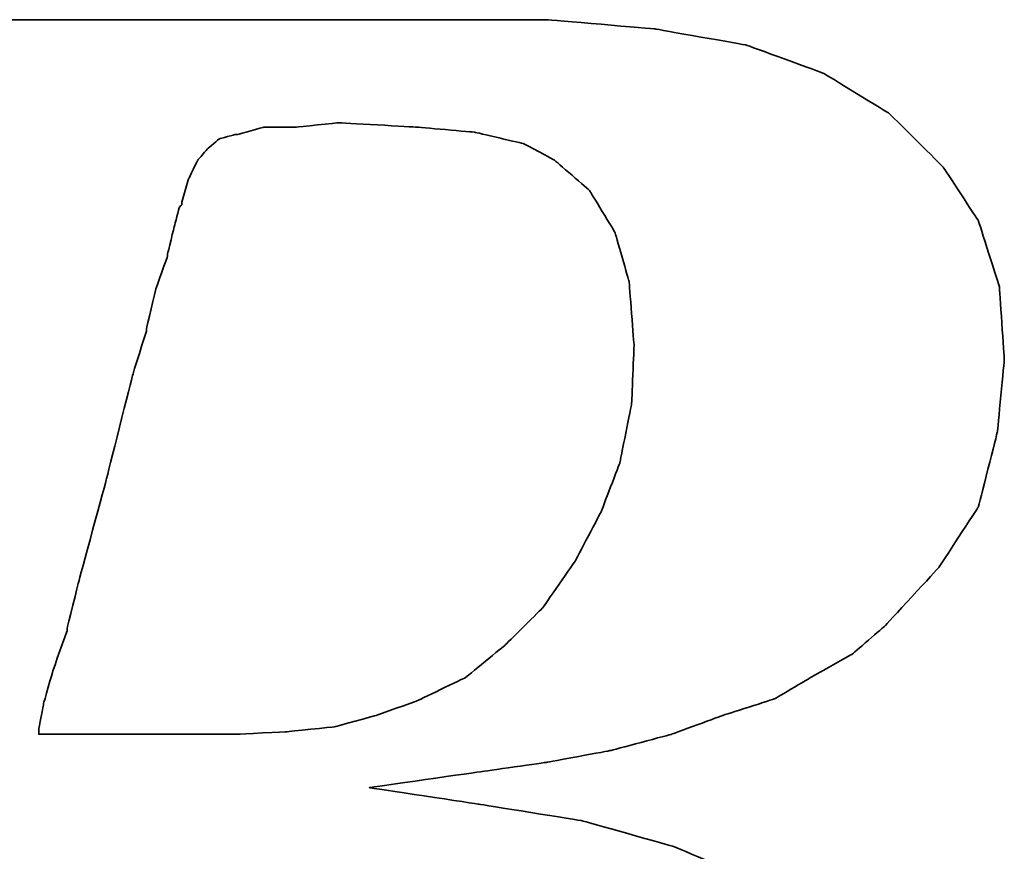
# Model space of a CAD drawing. Header units: millimetres. Extents: x -227 to 3135, y -1502 to 860.
# Tile 31 of 256: x 17.27 to 19.76, y -1472.78 to -1470.68. Entities that reach past the tile are written whole.
import ezdxf

# ---------------------------------------------------------------- set-up
doc = ezdxf.new("R2010")
doc.units = ezdxf.units.MM
doc.layers.add('DIM', color=4, linetype='CONTINUOUS')
doc.layers.add('layer 1', color=7, linetype='CONTINUOUS')

# ---------------------------------------------------------------- blocks, each defined once
blk = doc.blocks.new('TBI MOTION logo(完整正式版)')
at = {"layer": 'layer 1', "color": 22, "lineweight": 35}
for points, knots in [([(-64.65375, -6.86375), (-64.65375, -6.86375), (-64.84375, -7.29625), (-64.84375, -7.29625), (-64.84375, -7.29625), (-64.84375, -7.29625), (-64.86875, -7.34375), (-64.86875, -7.34375), (-64.86875, -7.34375), (-64.86875, -7.34375), (-64.86875, -7.36875), (-64.86875, -7.36875), (-64.86875, -7.36875), (-64.86875, -7.36875), (-65.15375, -7.65375), (-65.15375, -7.65375), (-65.15375, -7.65375), (-65.15375, -7.65375), (-65.17875, -7.65375), (-65.17875, -7.65375), (-65.17875, -7.65375), (-65.17875, -7.65375), (-65.20375, -7.67875), (-65.20375, -7.67875), (-65.20375, -7.67875), (-65.20375, -7.67875), (-65.58875, -7.87125), (-65.58875, -7.87125), (-65.58875, -7.87125), (-65.58875, -7.87125), (-65.63375, -7.87125), (-65.63375, -7.87125), (-65.63375, -7.87125), (-65.63375, -7.87125), (-65.65875, -7.89375), (-65.65875, -7.89375), (-65.65875, -7.89375), (-65.65875, -7.89375), (-66.09375, -7.94375), (-66.09375, -7.94375), (-66.09375, -7.94375), (-66.09375, -7.94375), (-66.11375, -7.94375), (-66.11375, -7.94375), (-66.11375, -7.94375), (-66.11375, -7.94375), (-66.16375, -7.94375), (-66.16375, -7.94375), (-66.16375, -7.94375), (-66.16375, -7.94375), (-66.30875, -7.94375), (-66.30875, -7.94375), (-66.30875, -7.94375), (-66.30875, -7.94375), (-66.69375, -7.94375), (-66.69375, -7.94375), (-66.69375, -7.94375), (-66.69375, -7.94375), (-67.07375, -7.94375), (-67.07375, -7.94375), (-67.07375, -7.94375), (-67.07375, -7.94375), (-67.12375, -7.94375), (-67.12375, -7.94375), (-67.12375, -7.94375), (-67.12375, -7.94375), (-67.12375, -7.96625), (-67.12375, -7.96625), (-67.12375, -7.96625), (-67.12375, -7.96625), (-67.14875, -7.99125), (-67.14875, -7.99125), (-67.14875, -7.99125), (-67.14875, -7.99125), (-67.24375, -8.34875), (-67.24375, -8.34875), (-67.24375, -8.34875), (-67.24375, -8.34875), (-67.31375, -8.68625), (-67.31375, -8.68625), (-67.31375, -8.68625), (-67.31375, -8.68625), (-67.26875, -8.68625), (-67.26875, -8.68625), (-67.26875, -8.68625), (-67.26875, -8.68625), (-67.07375, -8.68625), (-67.07375, -8.68625), (-67.07375, -8.68625), (-67.07375, -8.68625), (-66.54875, -8.68625), (-66.54875, -8.68625), (-66.54875, -8.68625), (-66.54875, -8.68625), (-65.82625, -8.68625), (-65.82625, -8.68625), (-65.82625, -8.68625), (-65.82625, -8.68625), (-65.01375, -8.68625), (-65.01375, -8.68625), (-65.01375, -8.68625), (-65.01375, -8.68625), (-64.05375, -8.68625), (-64.05375, -8.68625), (-64.05375, -8.68625), (-64.05375, -8.68625), (-62.08375, -8.68625), (-62.08375, -8.68625), (-62.08375, -8.68625), (-62.08375, -8.68625), (-60.06875, -8.68625), (-60.06875, -8.68625), (-60.06875, -8.68625), (-60.06875, -8.68625), (-59.10875, -8.68625), (-59.10875, -8.68625), (-59.10875, -8.68625), (-59.10875, -8.68625), (-58.29375, -8.68625), (-58.29375, -8.68625), (-58.29375, -8.68625), (-58.29375, -8.68625), (-57.57375, -8.68625), (-57.57375, -8.68625), (-57.57375, -8.68625), (-57.57375, -8.68625), (-57.04875, -8.68625), (-57.04875, -8.68625), (-57.04875, -8.68625), (-57.04875, -8.68625), (-56.85375, -8.68625), (-56.85375, -8.68625), (-56.85375, -8.68625), (-56.85375, -8.68625), (-56.70875, -8.68625), (-56.70875, -8.68625), (-56.70875, -8.68625), (-56.70875, -8.68625), (-56.61375, -8.68625), (-56.61375, -8.68625), (-56.61375, -8.68625), (-56.61375, -8.68625), (-56.56875, -8.68625), (-56.56875, -8.68625), (-56.56875, -8.68625), (-56.56875, -8.68625), (-55.65375, -8.63875), (-55.65375, -8.63875), (-55.65375, -8.63875), (-55.65375, -8.63875), (-54.76875, -8.51875), (-54.76875, -8.51875), (-54.76875, -8.51875), (-54.76875, -8.51875), (-53.90375, -8.30375), (-53.90375, -8.30375), (-53.90375, -8.30375), (-53.90375, -8.30375), (-53.08875, -8.03875), (-53.08875, -8.03875), (-53.08875, -8.03875), (-53.08875, -8.03875), (-52.34375, -7.65375), (-52.34375, -7.65375), (-52.34375, -7.65375), (-52.34375, -7.65375), (-51.69875, -7.29625), (-51.69875, -7.29625), (-51.69875, -7.29625), (-51.69875, -7.29625), (-51.21875, -6.91125), (-51.21875, -6.91125), (-51.21875, -6.91125), (-51.21875, -6.91125), (-50.83375, -6.50375), (-50.83375, -6.50375), (-50.83375, -6.50375), (-50.83375, -6.50375), (-50.44875, -5.94875), (-50.44875, -5.94875), (-50.44875, -5.94875), (-50.44875, -5.94875), (-50.13875, -5.30375), (-50.13875, -5.30375), (-50.13875, -5.30375), (-50.13875, -5.30375), (-49.99375, -4.65375), (-49.99375, -4.65375), (-49.99375, -4.65375), (-49.99375, -4.65375), (-49.92375, -3.98375), (-49.92375, -3.98375), (-49.92375, -3.98375), (-49.92375, -3.98375), (-49.99375, -3.19374), (-49.99375, -3.19374), (-49.99375, -3.19374), (-49.99375, -3.19374), (-50.23374, -2.44874), (-50.23374, -2.44874), (-50.23374, -2.44874), (-50.23374, -2.44874), (-50.59375, -1.87374), (-50.59375, -1.87374), (-50.59375, -1.87374), (-50.59375, -1.87374), (-51.09875, -1.31874), (-51.09875, -1.31874), (-51.09875, -1.31874), (-51.09875, -1.31874), (-51.74375, -0.81875), (-51.74375, -0.81875), (-51.74375, -0.81875), (-51.74375, -0.81875), (-52.53875, -0.48125), (-52.53875, -0.48125), (-52.53875, -0.48125), (-52.53875, -0.48125), (-53.47375, -0.21875), (-53.47375, -0.21875), (-53.47375, -0.21875), (-53.47375, -0.21875), (-54.52875, -0.04874), (-54.52875, -0.04874), (-54.52875, -0.04874), (-54.52875, -0.04874), (-55.65375, 0.12125), (-55.65375, 0.12125), (-55.65375, 0.12125), (-55.65375, 0.12125), (-54.50375, 0.28624), (-54.50375, 0.28624), (-54.50375, 0.28624), (-54.50375, 0.28624), (-53.83375, 0.38124), (-53.83375, 0.38124), (-53.83375, 0.38124), (-53.83375, 0.38124), (-53.18375, 0.50125), (-53.18375, 0.50125), (-53.18375, 0.50125), (-53.18375, 0.50125), (-52.55875, 0.66874), (-52.55875, 0.66874), (-52.55875, 0.66874), (-52.55875, 0.66874), (-52.03375, 0.86124), (-52.03375, 0.86124), (-52.03375, 0.86124), (-52.03375, 0.86124), (-51.50374, 1.03124), (-51.50374, 1.03124), (-51.50374, 1.03124), (-51.50374, 1.03124), (-51.09875, 1.27125), (-51.09875, 1.27125), (-51.09875, 1.27125), (-51.09875, 1.27125), (-50.71375, 1.48624), (-50.71375, 1.48624), (-50.71375, 1.48624), (-50.71375, 1.48624), (-50.37625, 1.77625), (-50.37625, 1.77625), (-50.37625, 1.77625), (-50.37625, 1.77625), (-49.82375, 2.37625), (-49.82375, 2.37625), (-49.82375, 2.37625), (-49.82375, 2.37625), (-49.41875, 2.99625), (-49.41875, 2.99625), (-49.41875, 2.99625), (-49.41875, 2.99625), (-49.22375, 3.76625), (-49.22375, 3.76625), (-49.22375, 3.76625), (-49.22375, 3.76625), (-49.15375, 4.50874), (-49.15375, 4.50874), (-49.15375, 4.50874), (-49.15375, 4.50874), (-49.20375, 5.25125), (-49.20375, 5.25125), (-49.20375, 5.25125), (-49.20375, 5.25125), (-49.41875, 5.92625), (-49.41875, 5.92625), (-49.41875, 5.92625), (-49.41875, 5.92625), (-49.77875, 6.47625), (-49.77875, 6.47625), (-49.77875, 6.47625), (-49.77875, 6.47625), (-50.33125, 7.02624), (-50.33125, 7.02624), (-50.33125, 7.02624), (-50.33125, 7.02624), (-51.00125, 7.43625), (-51.00125, 7.43625), (-51.00125, 7.43625), (-51.00125, 7.43625), (-51.79375, 7.72625), (-51.79375, 7.72625), (-51.79375, 7.72625), (-51.79375, 7.72625), (-52.72875, 7.89124), (-52.72875, 7.89124), (-52.72875, 7.89124), (-52.72875, 7.89124), (-53.83375, 7.98625), (-53.83375, 7.98625), (-53.83375, 7.98625), (-53.83375, 7.98625), (-53.92875, 7.98625), (-53.92875, 7.98625), (-53.92875, 7.98625), (-53.92875, 7.98625), (-54.26375, 7.98625), (-54.26375, 7.98625), (-54.26375, 7.98625), (-54.26375, 7.98625), (-54.74375, 7.98625), (-54.74375, 7.98625), (-54.74375, 7.98625), (-54.74375, 7.98625), (-55.36875, 7.98625), (-55.36875, 7.98625), (-55.36875, 7.98625), (-55.36875, 7.98625), (-56.13375, 7.98625), (-56.13375, 7.98625), (-56.13375, 7.98625), (-56.13375, 7.98625), (-56.94875, 7.98625), (-56.94875, 7.98625), (-56.94875, 7.98625), (-56.94875, 7.98625), (-58.77625, 7.98625), (-58.77625, 7.98625), (-58.77625, 7.98625), (-58.77625, 7.98625), (-60.59875, 7.98625), (-60.59875, 7.98625), (-60.59875, 7.98625), (-60.59875, 7.98625), (-61.41375, 7.98625), (-61.41375, 7.98625), (-61.41375, 7.98625), (-61.41375, 7.98625), (-62.17875, 7.98625), (-62.17875, 7.98625), (-62.17875, 7.98625), (-62.17875, 7.98625), (-62.80375, 7.98625), (-62.80375, 7.98625), (-62.80375, 7.98625), (-62.80375, 7.98625), (-63.30625, 7.98625), (-63.30625, 7.98625), (-63.30625, 7.98625), (-63.30625, 7.98625), (-63.57375, 7.98625), (-63.57375, 7.98625), (-63.57375, 7.98625), (-63.57375, 7.98625), (-63.57375, 7.96375), (-63.57375, 7.96375), (-63.57375, 7.96375), (-63.57375, 7.96375), (-63.59875, 7.94125), (-63.59875, 7.94125), (-63.59875, 7.94125), (-63.59875, 7.94125), (-63.69375, 7.55625), (-63.69375, 7.55625), (-63.69375, 7.55625), (-63.69375, 7.55625), (-63.76375, 7.24624), (-63.76375, 7.24624), (-63.76375, 7.24624), (-63.76375, 7.24624), (-63.23875, 7.24624), (-63.23875, 7.24624), (-63.23875, 7.24624), (-63.23875, 7.24624), (-62.75875, 7.24624), (-62.75875, 7.24624), (-62.75875, 7.24624), (-62.75875, 7.24624), (-62.61125, 7.24624), (-62.61125, 7.24624), (-62.61125, 7.24624), (-62.61125, 7.24624), (-62.56625, 7.24624), (-62.56625, 7.24624), (-62.56625, 7.24624), (-62.56625, 7.24624), (-62.22875, 7.24624), (-62.22875, 7.24624), (-62.22875, 7.24624), (-62.22875, 7.24624), (-62.20375, 7.24624), (-62.20375, 7.24624), (-62.20375, 7.24624), (-62.20375, 7.24624), (-62.17875, 7.21875), (-62.17875, 7.21875), (-62.17875, 7.21875), (-62.17875, 7.21875), (-61.96375, 7.17125), (-61.96375, 7.17125), (-61.96375, 7.17125), (-61.96375, 7.17125), (-61.72375, 7.12624), (-61.72375, 7.12624), (-61.72375, 7.12624), (-61.72375, 7.12624), (-61.70375, 7.12624), (-61.70375, 7.12624), (-61.70375, 7.12624), (-61.70375, 7.12624), (-61.55875, 7.07624), (-61.55875, 7.07624), (-61.55875, 7.07624), (-61.55875, 7.07624), (-61.50875, 7.07624), (-61.50875, 7.07624), (-61.50875, 7.07624), (-61.50875, 7.07624), (-61.48375, 7.02624), (-61.48375, 7.02624), (-61.48375, 7.02624), (-61.48375, 7.02624), (-61.31875, 6.83375), (-61.31875, 6.83375), (-61.31875, 6.83375), (-61.31875, 6.83375), (-61.29375, 6.81125), (-61.29375, 6.81125), (-61.29375, 6.81125), (-61.29375, 6.81125), (-61.29375, 6.78625), (-61.29375, 6.78625), (-61.29375, 6.78625), (-61.29375, 6.78625), (-61.19875, 6.50124), (-61.19875, 6.50124), (-61.19875, 6.50124), (-61.19875, 6.50124), (-61.17375, 6.45124), (-61.17375, 6.45124), (-61.17375, 6.45124), (-61.17375, 6.45124), (-61.19875, 6.40625), (-61.19875, 6.40625), (-61.19875, 6.40625), (-61.19875, 6.40625), (-61.26875, 5.99624), (-61.26875, 5.99624), (-61.26875, 5.99624), (-61.26875, 5.99624), (-61.26875, 5.85125), (-61.26875, 5.85125), (-61.26875, 5.85125), (-61.26875, 5.85125), (-61.26875, 5.82625), (-61.26875, 5.82625), (-61.26875, 5.82625), (-61.26875, 5.82625), (-61.29375, 5.80625), (-61.29375, 5.80625), (-61.29375, 5.80625), (-61.29375, 5.80625), (-61.34125, 5.66125), (-61.34125, 5.66125), (-61.34125, 5.66125), (-61.34125, 5.66125), (-61.41375, 5.44625), (-61.41375, 5.44625), (-61.41375, 5.44625), (-61.41375, 5.44625), (-61.48375, 5.15625), (-61.48375, 5.15625), (-61.48375, 5.15625), (-61.48375, 5.15625), (-61.58375, 4.82124), (-61.58375, 4.82124), (-61.58375, 4.82124), (-61.58375, 4.82124), (-61.79875, 4.00375), (-61.79875, 4.00375), (-61.79875, 4.00375), (-61.79875, 4.00375), (-62.05875, 2.99625), (-62.05875, 2.99625), (-62.05875, 2.99625), (-62.05875, 2.99625), (-62.34875, 1.91625), (-62.34875, 1.91625), (-62.34875, 1.91625), (-62.34875, 1.91625), (-62.97375, -0.41124), (-62.97375, -0.41124), (-62.97375, -0.41124), (-62.97375, -0.41124), (-63.59875, -2.75875), (-63.59875, -2.75875), (-63.59875, -2.75875), (-63.59875, -2.75875), (-63.88375, -3.86374), (-63.88375, -3.86374), (-63.88375, -3.86374), (-63.88375, -3.86374), (-64.14875, -4.82374), (-64.14875, -4.82374), (-64.14875, -4.82374), (-64.14875, -4.82374), (-64.36375, -5.64125), (-64.36375, -5.64125), (-64.36375, -5.64125), (-64.36375, -5.64125), (-64.43625, -5.97625), (-64.43625, -5.97625), (-64.43625, -5.97625), (-64.43625, -5.97625), (-64.50875, -6.28625), (-64.50875, -6.28625), (-64.50875, -6.28625), (-64.50875, -6.28625), (-64.50875, -6.30875), (-64.50875, -6.30875), (-64.50875, -6.30875), (-64.50875, -6.30875), (-64.57875, -6.50375), (-64.57875, -6.50375), (-64.57875, -6.50375), (-64.57875, -6.50375), (-64.62875, -6.69625), (-64.62875, -6.69625), (-64.62875, -6.69625), (-64.62875, -6.69625), (-64.62875, -6.76875), (-64.62875, -6.76875), (-64.62875, -6.76875), (-64.62875, -6.76875), (-64.62875, -6.81375), (-64.62875, -6.81375), (-64.62875, -6.81375), (-64.62875, -6.81375), (-64.62875, -6.83875), (-64.62875, -6.83875), (-64.62875, -6.83875), (-64.62875, -6.83875), (-64.65375, -6.86375), (-64.65375, -6.86375)], [0, 0, 0, 0, 0.00719424, 0.00719424, 0.00719424, 0.00719425, 0.01438849, 0.01438849, 0.01438849, 0.0143885, 0.02158273, 0.02158273, 0.02158273, 0.02158274, 0.02877698, 0.02877698, 0.02877698, 0.02877699, 0.03597122, 0.03597122, 0.03597122, 0.03597123, 0.04316547, 0.04316547, 0.04316547, 0.04316548, 0.05035971, 0.05035971, 0.05035971, 0.05035972, 0.05755396, 0.05755396, 0.05755396, 0.05755397, 0.0647482, 0.0647482, 0.0647482, 0.06474821, 0.07194245, 0.07194245, 0.07194245, 0.07194246, 0.07913669, 0.07913669, 0.07913669, 0.0791367, 0.08633094, 0.08633094, 0.08633094, 0.08633095, 0.09352518, 0.09352518, 0.09352518, 0.09352519, 0.10071942, 0.10071942, 0.10071942, 0.10071943, 0.10791367, 0.10791367, 0.10791367, 0.10791368, 0.11510791, 0.11510791, 0.11510791, 0.11510792, 0.12230216, 0.12230216, 0.12230216, 0.12230217, 0.1294964, 0.1294964, 0.1294964, 0.12949641, 0.13669065, 0.13669065, 0.13669065, 0.13669066, 0.14388489, 0.14388489, 0.14388489, 0.1438849, 0.15107914, 0.15107914, 0.15107914, 0.15107915, 0.15827338, 0.15827338, 0.15827338, 0.15827339, 0.16546763, 0.16546763, 0.16546763, 0.16546764, 0.17266187, 0.17266187, 0.17266187, 0.17266188, 0.17985612, 0.17985612, 0.17985612, 0.17985613, 0.18705036, 0.18705036, 0.18705036, 0.18705037, 0.1942446, 0.1942446, 0.1942446, 0.19424461, 0.20143885, 0.20143885, 0.20143885, 0.20143886, 0.20863309, 0.20863309, 0.20863309, 0.2086331, 0.21582734, 0.21582734, 0.21582734, 0.21582735, 0.22302158, 0.22302158, 0.22302158, 0.22302159, 0.23021583, 0.23021583, 0.23021583, 0.23021584, 0.23741007, 0.23741007, 0.23741007, 0.23741008, 0.24460432, 0.24460432, 0.24460432, 0.24460433, 0.25179856, 0.25179856, 0.25179856, 0.25179857, 0.25899281, 0.25899281, 0.25899281, 0.25899282, 0.26618705, 0.26618705, 0.26618705, 0.26618706, 0.27338129, 0.27338129, 0.27338129, 0.2733813, 0.28057554, 0.28057554, 0.28057554, 0.28057555, 0.28776978, 0.28776978, 0.28776978, 0.28776979, 0.29496403, 0.29496403, 0.29496403, 0.29496404, 0.30215827, 0.30215827, 0.30215827, 0.30215828, 0.30935252, 0.30935252, 0.30935252, 0.30935253, 0.31654676, 0.31654676, 0.31654676, 0.31654677, 0.32374101, 0.32374101, 0.32374101, 0.32374102, 0.33093525, 0.33093525, 0.33093525, 0.33093526, 0.3381295, 0.3381295, 0.3381295, 0.33812951, 0.34532374, 0.34532374, 0.34532374, 0.34532375, 0.35251799, 0.35251799, 0.35251799, 0.352518, 0.35971223, 0.35971223, 0.35971223, 0.35971224, 0.36690647, 0.36690647, 0.36690647, 0.36690648, 0.37410072, 0.37410072, 0.37410072, 0.37410073, 0.38129496, 0.38129496, 0.38129496, 0.38129497, 0.38848921, 0.38848921, 0.38848921, 0.38848922, 0.39568345, 0.39568345, 0.39568345, 0.39568346, 0.4028777, 0.4028777, 0.4028777, 0.40287771, 0.41007194, 0.41007194, 0.41007194, 0.41007195, 0.41726619, 0.41726619, 0.41726619, 0.4172662, 0.42446043, 0.42446043, 0.42446043, 0.42446044, 0.43165468, 0.43165468, 0.43165468, 0.43165469, 0.43884892, 0.43884892, 0.43884892, 0.43884893, 0.44604317, 0.44604317, 0.44604317, 0.44604318, 0.45323741, 0.45323741, 0.45323741, 0.45323742, 0.46043165, 0.46043165, 0.46043165, 0.46043166, 0.4676259, 0.4676259, 0.4676259, 0.46762591, 0.47482014, 0.47482014, 0.47482014, 0.47482015, 0.48201439, 0.48201439, 0.48201439, 0.4820144, 0.48920863, 0.48920863, 0.48920863, 0.48920864, 0.49640288, 0.49640288, 0.49640288, 0.49640289, 0.50359712, 0.50359712, 0.50359712, 0.50359713, 0.51079137, 0.51079137, 0.51079137, 0.51079138, 0.51798561, 0.51798561, 0.51798561, 0.51798562, 0.52517986, 0.52517986, 0.52517986, 0.52517987, 0.5323741, 0.5323741, 0.5323741, 0.53237411, 0.53956835, 0.53956835, 0.53956835, 0.53956836, 0.54676259, 0.54676259, 0.54676259, 0.5467626, 0.55395683, 0.55395683, 0.55395683, 0.55395684, 0.56115108, 0.56115108, 0.56115108, 0.56115109, 0.56834532, 0.56834532, 0.56834532, 0.56834533, 0.57553957, 0.57553957, 0.57553957, 0.57553958, 0.58273381, 0.58273381, 0.58273381, 0.58273382, 0.58992806, 0.58992806, 0.58992806, 0.58992807, 0.5971223, 0.5971223, 0.5971223, 0.59712231, 0.60431655, 0.60431655, 0.60431655, 0.60431656, 0.61151079, 0.61151079, 0.61151079, 0.6115108, 0.61870504, 0.61870504, 0.61870504, 0.61870505, 0.62589928, 0.62589928, 0.62589928, 0.62589929, 0.63309353, 0.63309353, 0.63309353, 0.63309354, 0.64028777, 0.64028777, 0.64028777, 0.64028778, 0.64748201, 0.64748201, 0.64748201, 0.64748202, 0.65467626, 0.65467626, 0.65467626, 0.65467627, 0.6618705, 0.6618705, 0.6618705, 0.66187051, 0.66906475, 0.66906475, 0.66906475, 0.66906476, 0.67625899, 0.67625899, 0.67625899, 0.676259, 0.68345324, 0.68345324, 0.68345324, 0.68345325, 0.69064748, 0.69064748, 0.69064748, 0.69064749, 0.69784173, 0.69784173, 0.69784173, 0.69784174, 0.70503597, 0.70503597, 0.70503597, 0.70503598, 0.71223022, 0.71223022, 0.71223022, 0.71223023, 0.71942446, 0.71942446, 0.71942446, 0.71942447, 0.72661871, 0.72661871, 0.72661871, 0.72661872, 0.73381295, 0.73381295, 0.73381295, 0.73381296, 0.74100719, 0.74100719, 0.74100719, 0.7410072, 0.74820144, 0.74820144, 0.74820144, 0.74820145, 0.75539568, 0.75539568, 0.75539568, 0.75539569, 0.76258993, 0.76258993, 0.76258993, 0.76258994, 0.76978417, 0.76978417, 0.76978417, 0.76978418, 0.77697842, 0.77697842, 0.77697842, 0.77697843, 0.78417266, 0.78417266, 0.78417266, 0.78417267, 0.79136691, 0.79136691, 0.79136691, 0.79136692, 0.79856115, 0.79856115, 0.79856115, 0.79856116, 0.8057554, 0.8057554, 0.8057554, 0.80575541, 0.81294964, 0.81294964, 0.81294964, 0.81294965, 0.82014388, 0.82014388, 0.82014388, 0.82014389, 0.82733813, 0.82733813, 0.82733813, 0.82733814, 0.83453237, 0.83453237, 0.83453237, 0.83453238, 0.84172662, 0.84172662, 0.84172662, 0.84172663, 0.84892086, 0.84892086, 0.84892086, 0.84892087, 0.85611511, 0.85611511, 0.85611511, 0.85611512, 0.86330935, 0.86330935, 0.86330935, 0.86330936, 0.8705036, 0.8705036, 0.8705036, 0.87050361, 0.87769784, 0.87769784, 0.87769784, 0.87769785, 0.88489209, 0.88489209, 0.88489209, 0.8848921, 0.89208633, 0.89208633, 0.89208633, 0.89208634, 0.89928058, 0.89928058, 0.89928058, 0.89928059, 0.90647482, 0.90647482, 0.90647482, 0.90647483, 0.91366906, 0.91366906, 0.91366906, 0.91366907, 0.92086331, 0.92086331, 0.92086331, 0.92086332, 0.92805755, 0.92805755, 0.92805755, 0.92805756, 0.9352518, 0.9352518, 0.9352518, 0.93525181, 0.94244604, 0.94244604, 0.94244604, 0.94244605, 0.94964029, 0.94964029, 0.94964029, 0.9496403, 0.95683453, 0.95683453, 0.95683453, 0.95683454, 0.96402878, 0.96402878, 0.96402878, 0.96402879, 0.97122302, 0.97122302, 0.97122302, 0.97122303, 0.97841727, 0.97841727, 0.97841727, 0.97841728, 0.98561151, 0.98561151, 0.98561151, 0.98561152, 0.99280576, 0.99280576, 0.99280576, 0.99280577, 1, 1, 1, 1]), ([(-57.50375, 6.35625), (-57.50375, 6.35625), (-57.57375, 6.11625), (-57.57375, 6.11625), (-57.57375, 6.11625), (-57.57375, 6.11625), (-57.57375, 6.09125), (-57.57375, 6.09125), (-57.57375, 6.09125), (-57.57375, 6.09125), (-57.59875, 6.06625), (-57.59875, 6.06625), (-57.59875, 6.06625), (-57.59875, 6.06625), (-57.64875, 5.87625), (-57.64875, 5.87625), (-57.64875, 5.87625), (-57.64875, 5.87625), (-57.71875, 5.58875), (-57.71875, 5.58875), (-57.71875, 5.58875), (-57.71875, 5.58875), (-57.71875, 5.56625), (-57.71875, 5.56625), (-57.71875, 5.56625), (-57.71875, 5.56625), (-57.83875, 5.23125), (-57.83875, 5.23125), (-57.83875, 5.23125), (-57.83875, 5.23125), (-57.93625, 4.82124), (-57.93625, 4.82124), (-57.93625, 4.82124), (-57.93625, 4.82124), (-57.93625, 4.79624), (-57.93625, 4.79624), (-57.93625, 4.79624), (-57.93625, 4.79624), (-58.07875, 4.34125), (-58.07875, 4.34125), (-58.07875, 4.34125), (-58.07875, 4.34125), (-58.34375, 3.28625), (-58.34375, 3.28625), (-58.34375, 3.28625), (-58.34375, 3.28625), (-58.62875, 2.23124), (-58.62875, 2.23124), (-58.62875, 2.23124), (-58.62875, 2.23124), (-58.74875, 1.75125), (-58.74875, 1.75125), (-58.74875, 1.75125), (-58.74875, 1.75125), (-58.74875, 1.72625), (-58.74875, 1.72625), (-58.74875, 1.72625), (-58.74875, 1.72625), (-58.89375, 1.31625), (-58.89375, 1.31625), (-58.89375, 1.31625), (-58.89375, 1.31625), (-58.98875, 0.98124), (-58.98875, 0.98124), (-58.98875, 0.98124), (-58.98875, 0.98124), (-59.03875, 0.71625), (-59.03875, 0.71625), (-59.03875, 0.71625), (-59.03875, 0.71625), (-59.03875, 0.66874), (-59.03875, 0.66874), (-59.03875, 0.66874), (-59.03875, 0.66874), (-58.91875, 0.66874), (-58.91875, 0.66874), (-58.91875, 0.66874), (-58.91875, 0.66874), (-58.53375, 0.66874), (-58.53375, 0.66874), (-58.53375, 0.66874), (-58.53375, 0.66874), (-58.10375, 0.66874), (-58.10375, 0.66874), (-58.10375, 0.66874), (-58.10375, 0.66874), (-57.66875, 0.66874), (-57.66875, 0.66874), (-57.66875, 0.66874), (-57.66875, 0.66874), (-57.33375, 0.66874), (-57.33375, 0.66874), (-57.33375, 0.66874), (-57.33375, 0.66874), (-57.09375, 0.66874), (-57.09375, 0.66874), (-57.09375, 0.66874), (-57.09375, 0.66874), (-56.99875, 0.66874), (-56.99875, 0.66874), (-56.99875, 0.66874), (-56.99875, 0.66874), (-56.49375, 0.69374), (-56.49375, 0.69374), (-56.49375, 0.69374), (-56.49375, 0.69374), (-56.01375, 0.74374), (-56.01375, 0.74374), (-56.01375, 0.74374), (-56.01375, 0.74374), (-55.58375, 0.86124), (-55.58375, 0.86124), (-55.58375, 0.86124), (-55.58375, 0.86124), (-55.17375, 1.00624), (-55.17375, 1.00624), (-55.17375, 1.00624), (-55.17375, 1.00624), (-54.67375, 1.24625), (-54.67375, 1.24625), (-54.67375, 1.24625), (-54.67375, 1.24625), (-54.26375, 1.58124), (-54.26375, 1.58124), (-54.26375, 1.58124), (-54.26375, 1.58124), (-53.87875, 1.96374), (-53.87875, 1.96374), (-53.87875, 1.96374), (-53.87875, 1.96374), (-53.54375, 2.44625), (-53.54375, 2.44625), (-53.54375, 2.44625), (-53.54375, 2.44625), (-53.27875, 2.95125), (-53.27875, 2.95125), (-53.27875, 2.95125), (-53.27875, 2.95125), (-53.08875, 3.45124), (-53.08875, 3.45124), (-53.08875, 3.45124), (-53.08875, 3.45124), (-52.96875, 4.05124), (-52.96875, 4.05124), (-52.96875, 4.05124), (-52.96875, 4.05124), (-52.94375, 4.65125), (-52.94375, 4.65125), (-52.94375, 4.65125), (-52.94375, 4.65125), (-52.99375, 5.30125), (-52.99375, 5.30125), (-52.99375, 5.30125), (-52.99375, 5.30125), (-53.13875, 5.80625), (-53.13875, 5.80625), (-53.13875, 5.80625), (-53.13875, 5.80625), (-53.39875, 6.23625), (-53.39875, 6.23625), (-53.39875, 6.23625), (-53.39875, 6.23625), (-53.75875, 6.54875), (-53.75875, 6.54875), (-53.75875, 6.54875), (-53.75875, 6.54875), (-54.07375, 6.71625), (-54.07375, 6.71625), (-54.07375, 6.71625), (-54.07375, 6.71625), (-54.57375, 6.83375), (-54.57375, 6.83375), (-54.57375, 6.83375), (-54.57375, 6.83375), (-55.17375, 6.88625), (-55.17375, 6.88625), (-55.17375, 6.88625), (-55.17375, 6.88625), (-55.96875, 6.93125), (-55.96875, 6.93125), (-55.96875, 6.93125), (-55.96875, 6.93125), (-56.39875, 6.88625), (-56.39875, 6.88625), (-56.39875, 6.88625), (-56.39875, 6.88625), (-56.42125, 6.88625), (-56.42125, 6.88625), (-56.42125, 6.88625), (-56.42125, 6.88625), (-56.73375, 6.88625), (-56.73375, 6.88625), (-56.73375, 6.88625), (-56.73375, 6.88625), (-56.99875, 6.81125), (-56.99875, 6.81125), (-56.99875, 6.81125), (-56.99875, 6.81125), (-57.02375, 6.81125), (-57.02375, 6.81125), (-57.02375, 6.81125), (-57.02375, 6.81125), (-57.18875, 6.76625), (-57.18875, 6.76625), (-57.18875, 6.76625), (-57.18875, 6.76625), (-57.30875, 6.66625), (-57.30875, 6.66625), (-57.30875, 6.66625), (-57.30875, 6.66625), (-57.40875, 6.54875), (-57.40875, 6.54875), (-57.40875, 6.54875), (-57.40875, 6.54875), (-57.50375, 6.35625), (-57.50375, 6.35625)], [0, 0, 0, 0, 0.01851852, 0.01851852, 0.01851852, 0.01851853, 0.03703704, 0.03703704, 0.03703704, 0.03703705, 0.05555556, 0.05555556, 0.05555556, 0.05555557, 0.07407407, 0.07407407, 0.07407407, 0.07407408, 0.09259259, 0.09259259, 0.09259259, 0.0925926, 0.11111111, 0.11111111, 0.11111111, 0.11111112, 0.12962963, 0.12962963, 0.12962963, 0.12962964, 0.14814815, 0.14814815, 0.14814815, 0.14814816, 0.16666667, 0.16666667, 0.16666667, 0.16666668, 0.18518519, 0.18518519, 0.18518519, 0.1851852, 0.2037037, 0.2037037, 0.2037037, 0.20370371, 0.22222222, 0.22222222, 0.22222222, 0.22222223, 0.24074074, 0.24074074, 0.24074074, 0.24074075, 0.25925926, 0.25925926, 0.25925926, 0.25925927, 0.27777778, 0.27777778, 0.27777778, 0.27777779, 0.2962963, 0.2962963, 0.2962963, 0.29629631, 0.31481481, 0.31481481, 0.31481481, 0.31481482, 0.33333333, 0.33333333, 0.33333333, 0.33333334, 0.35185185, 0.35185185, 0.35185185, 0.35185186, 0.37037037, 0.37037037, 0.37037037, 0.37037038, 0.38888889, 0.38888889, 0.38888889, 0.3888889, 0.40740741, 0.40740741, 0.40740741, 0.40740742, 0.42592593, 0.42592593, 0.42592593, 0.42592594, 0.44444444, 0.44444444, 0.44444444, 0.44444445, 0.46296296, 0.46296296, 0.46296296, 0.46296297, 0.48148148, 0.48148148, 0.48148148, 0.48148149, 0.5, 0.5, 0.5, 0.50000001, 0.51851852, 0.51851852, 0.51851852, 0.51851853, 0.53703704, 0.53703704, 0.53703704, 0.53703705, 0.55555556, 0.55555556, 0.55555556, 0.55555557, 0.57407407, 0.57407407, 0.57407407, 0.57407408, 0.59259259, 0.59259259, 0.59259259, 0.5925926, 0.61111111, 0.61111111, 0.61111111, 0.61111112, 0.62962963, 0.62962963, 0.62962963, 0.62962964, 0.64814815, 0.64814815, 0.64814815, 0.64814816, 0.66666667, 0.66666667, 0.66666667, 0.66666668, 0.68518519, 0.68518519, 0.68518519, 0.6851852, 0.7037037, 0.7037037, 0.7037037, 0.70370371, 0.72222222, 0.72222222, 0.72222222, 0.72222223, 0.74074074, 0.74074074, 0.74074074, 0.74074075, 0.75925926, 0.75925926, 0.75925926, 0.75925927, 0.77777778, 0.77777778, 0.77777778, 0.77777779, 0.7962963, 0.7962963, 0.7962963, 0.79629631, 0.81481481, 0.81481481, 0.81481481, 0.81481482, 0.83333333, 0.83333333, 0.83333333, 0.83333334, 0.85185185, 0.85185185, 0.85185185, 0.85185186, 0.87037037, 0.87037037, 0.87037037, 0.87037038, 0.88888889, 0.88888889, 0.88888889, 0.8888889, 0.90740741, 0.90740741, 0.90740741, 0.90740742, 0.92592593, 0.92592593, 0.92592593, 0.92592594, 0.94444444, 0.94444444, 0.94444444, 0.94444445, 0.96296296, 0.96296296, 0.96296296, 0.96296297, 0.98148148, 0.98148148, 0.98148148, 0.98148149, 1, 1, 1, 1])]:
    blk.add_open_spline(points, degree=3, knots=knots, dxfattribs=at)

msp = doc.modelspace()

# ---------------------------------------------------------------- block references
at = {"layer": 'DIM', "color": 7, "xscale": 0.246592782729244, "yscale": 0.246592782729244, "zscale": 0.246592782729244}
msp.add_blockref('TBI MOTION logo(完整正式版)', (31.8792, -1472.6464), dxfattribs=at)

doc.saveas('drawing.dxf')
